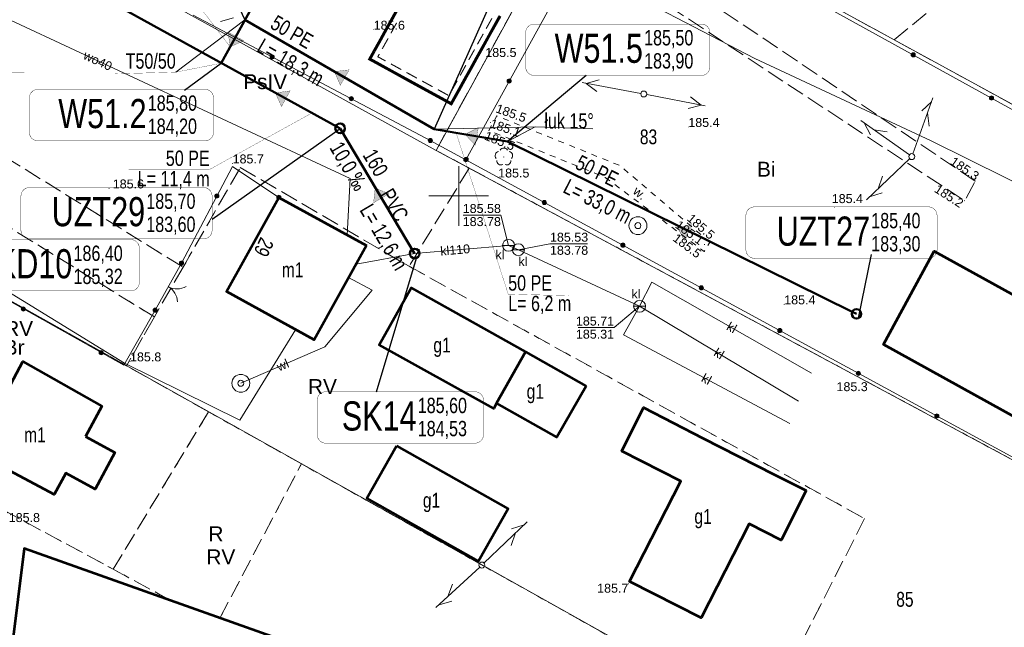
# Model space of a CAD drawing. Header units: metres. Extents: x 7482748 to 7484637, y 5684406 to 5687014.
# Tile 105 of 180: x 7483413 to 7483496, y 5686014 to 5686065. Entities that reach past the tile are written whole.
import ezdxf
from ezdxf.enums import TextEntityAlignment as Align
from ezdxf.lldxf.tags import DXFTag

# ---------------------------------------------------------------- set-up
doc = ezdxf.new("R2010")
doc.units = ezdxf.units.M
doc.header["$MEASUREMENT"] = 0
for name, pattern in [('1', [1.5, 1, -0.5]), ('KTJZ01_500', [2, 1.5, -0.5]), ('l217_500', [2, 1.5, -0.5]), ('l218_500', [1, 0.5, -0.5]), ('PTRW01_500', [1, 0.5, -0.5])]:
    doc.linetypes.add(name, pattern=pattern)
for name, color, linetype, lineweight in [('.domiar', 250, 'Continuous', 9), ('.k deszczowa', 200, 'Continuous', 50), ('.ks tłoczny', 104, 'Continuous', 50), ('_Dzialki', 7, 'Continuous', 0), ('_Dzialki_opis', 7, 'Continuous', 0), ('_Kontury', 7, 'Continuous', 0), ('_Kontury_opis', 7, 'Continuous', 0), ('_Podzial_sekcyjny_krzyze', 7, '1', 13), ('_Uzytki', 7, 'Continuous', 0), ('_Uzytki_opis', 7, 'Continuous', 0), ('_Zakres2', 7, 'Continuous', 0), ('EGB_Adres', 7, 'Continuous', 0), ('EGB_Budynek', 7, 'Continuous', 0), ('EGB_Budynek_opis', 7, 'Continuous', 0), ('GES__SUSM04_01P', 7, 'Continuous', 13), ('GES__SUUS07_P', 7, 'Continuous', 13), ('GES__SUUS13_P', 7, 'Continuous', 13), ('KTOK02', 7, 'KTOK02_500', 13), ('KTOK05_01', 7, 'Continuous', 13), ('RTPW01_P', 7, 'Continuous', 0), ('SUPE_L_3', 1, 'Continuous', 13), ('SUPT_L_0', 30, 'Continuous', 13)]:
    doc.layers.add(name, color=color, linetype=linetype, lineweight=lineweight)
for name, color, linetype, lineweight, true_color in [('.przyłącza', 32, 'Continuous', 50, 0xbd5e00), ('GES__SUPK_01_pL', 7, 'Continuous', 13, 0x803300), ('GES__SUPS01_05L', 7, 'Continuous', 13, 0x803300), ('GES__SUPS01_05P', 7, 'Continuous', 13, 0x803300), ('GES__SUPT_pL', 7, 'Continuous', 13, 0xff9100), ('GES__SUPW_01_pL', 5, 'Continuous', 13, 0x0000ff), ('OBOP02_01', 7, 'Continuous', 13, 0x008000)]:
    doc.layers.add(name, color=color, linetype=linetype, lineweight=lineweight, true_color=true_color)
for name, color, linetype, lineweight, transparency in [('EGB_EGBB03_O', 7, 'Continuous', 0, 0.2), ('GES__SUUS_ET_05T', 7, 'Continuous', 13, 0.25), ('KTJZ01_O', 7, 'KTJZ01_500', 13, 0.5), ('PTRW01_O', 7, 'PTRW01_500', 13, 0.5), ('PTRW01_T', 7, 'Continuous', 13, 0.25), ('RTPW01_G', 7, 'Continuous', 13, 0.25)]:
    doc.layers.add(name, color=color, linetype=linetype, lineweight=lineweight, transparency=transparency)
for name, color, linetype, lineweight, true_color, transparency in [('GES__SUPK_01_pT', 7, 'Continuous', 13, 0x803300, 0.25), ('GES__SUPS01_05G', 7, 'Continuous', 13, 0x803300, 0.25), ('GES__SUPW_01_pT', 5, 'Continuous', 13, 0x0000ff, 0.25)]:
    doc.layers.add(name, color=color, linetype=linetype, lineweight=lineweight, true_color=true_color, transparency=transparency)
doc.layers.add('IS_kanalizacja_sanitarna', color=7, linetype='SOLID', true_color=0x000000)
doc.layers.add('IS_Opisy_działek_Net', color=7, linetype='SOLID', true_color=0x000000)
doc.layers.add('IS_Węzeł_sieci_kanalizacyjnej_-_opisy', color=7, linetype='Continuous')
doc.styles.get("Standard").update_dxf_attribs({"font": 'simplex.shx', "width": 0.75})
doc.styles.add('STYL_ARIAL', font='simplex.shx', dxfattribs={"width": 0.75, "oblique": 0.1})
doc.styles.add('Style-Arial', font='arial.ttf')
doc.linetypes.add('KTOK02_500', pattern='A,0.5,[117,IS_LineDef.shx,S=0.01,R=0,X=0,Y=0],0.5', length=1)
tags = doc.linetypes.add('SOLID', pattern=[10, 10, 0]).pattern_tags.tags
tags[6:7] = [DXFTag(74, 4), DXFTag(75, 0), DXFTag(340, '0'), DXFTag(46, 0.0), DXFTag(50, 0.0), DXFTag(44, 0.0), DXFTag(45, 0.0)]
tags[4:5] = [DXFTag(74, 4), DXFTag(75, 0), DXFTag(340, '0'), DXFTag(46, 0.0), DXFTag(50, 0.0), DXFTag(44, 0.0), DXFTag(45, 0.0)]

# ---------------------------------------------------------------- blocks, each defined once
blk = doc.blocks.new('SUPS01_1')
at = {"layer": 'GES__SUPS01_05P', "linetype": 'Continuous', "lineweight": 13}
h = blk.add_hatch(color=256, dxfattribs=at)
edge = h.paths.add_edge_path()
edge.add_arc((0, 0), 0.045, 0, 360)
blk = doc.blocks.new('SUSM04_01')
at = {"layer": 'GES__SUSM04_01P', "linetype": 'Continuous', "lineweight": 13}
blk.add_circle((0, 0), 0.25, dxfattribs=at)
blk = doc.blocks.new('SUUS13')
at = {"layer": 'GES__SUUS13_P', "linetype": 'Continuous', "lineweight": 13}
for radius in [0.75, 0.25]:
    blk.add_circle((0, 0), radius, dxfattribs=at)
blk = doc.blocks.new('SUUS07')
at = {"layer": 'GES__SUUS07_P', "linetype": 'Continuous', "lineweight": 13}
blk.add_line((-0.5, 0), (0.5, 0), dxfattribs=at)
blk.add_circle((0, 0), 0.5, dxfattribs=at)
blk = doc.blocks.new('OBOP02_01')
at = {"layer": 'OBOP02_01', "linetype": 'Continuous', "lineweight": 13}
h = blk.add_hatch(color=256, dxfattribs=at)
edge = h.paths.add_edge_path()
edge.add_arc((0, 0), 0.05, 0, 360)
for centre, start, end in [((-0.38, 0.12), 102, 222), ((0, 0.4), 30, 150), ((0.38, 0.12), 318, 78), ((-0.24, -0.32), 174, 294), ((0.24, -0.32), 246, 6)]:
    blk.add_arc(centre, 0.35, start, end, dxfattribs=at)
blk = doc.blocks.new('RTPW01')
at = {"layer": 'RTPW01_P', "linetype": 'Continuous', "lineweight": 0}
h = blk.add_hatch(color=256, dxfattribs=at)
edge = h.paths.add_edge_path()
edge.add_arc((0, 0), 0.045, 0, 360)
blk = doc.blocks.new('RTPW01_2')
at = {"layer": 'RTPW01_P', "linetype": 'Continuous', "lineweight": 0}
h = blk.add_hatch(color=256, dxfattribs=at)
edge = h.paths.add_edge_path()
edge.add_arc((0, 0), 0.045, 0, 360)

msp = doc.modelspace()

# ---------------------------------------------------------------- hatches: boundary and pattern name
at = {"layer": 'EGB_EGBB03_O', "linetype": 'Continuous', "lineweight": 0}
for points in [[(7483442.6775, 5686061.26658), (7483442.35971, 5686061.44081), (7483442.79126, 5686062.21797), (7483443.00982, 5686062.0966), (7483442.70029, 5686061.53919), (7483442.79768, 5686061.4858)], [(7483443.83803, 5686061.29177), (7483443.14987, 5686061.66905), (7483443.29827, 5686061.9363), (7483443.37696, 5686061.89261), (7483443.27248, 5686061.70447), (7483443.8813, 5686061.37069)], [(7483449.41891, 5686057.57063), (7483448.81555, 5686057.90142), (7483448.93573, 5686058.12064), (7483449.32109, 5686057.90937), (7483449.47255, 5686058.18204), (7483449.6911, 5686058.06064)]]:
    msp.add_hatch(color=256, dxfattribs=at).paths.add_polyline_path(points)
at = {"layer": 'IS_kanalizacja_sanitarna', "linetype": 'Continuous', "ltscale": 0.01}
for points in [[(7483430.81596, 5686062.51907), (7483431.95547, 5686063.03291), (7483430.64174, 5686063.75687)], [(7483439.56965, 5686060.4424), (7483440.06134, 5686059.29317), (7483440.81058, 5686060.59265)], [(7483434.6097, 5686058.64848), (7483435.1268, 5686057.51046), (7483435.84699, 5686058.82626)], [(7483450.53241, 5686055.1701), (7483451.39171, 5686054.2623), (7483451.6445, 5686055.74085)], [(7483442.99053, 5686050.66305), (7483442.85137, 5686049.42082), (7483444.14411, 5686050.18163)], [(7483468.37169, 5686047.37211), (7483468.92737, 5686046.25241), (7483469.60219, 5686047.59205)]]:
    msp.add_hatch(color=256, dxfattribs=at).paths.add_polyline_path(points)
at = {"layer": 'KTOK05_01', "linetype": 'Continuous', "lineweight": 13}
h = msp.add_hatch(color=256, dxfattribs=at)
edge = h.paths.add_edge_path()
edge.add_arc((7483434.34254, 5686061.66865), 0.175, 0, 360)
h = msp.add_hatch(color=256, dxfattribs=at)
edge = h.paths.add_edge_path()
edge.add_arc((7483488.14958, 5686061.85099), 0.175, 0, 360)
h = msp.add_hatch(color=256, dxfattribs=at)
edge = h.paths.add_edge_path()
edge.add_arc((7483454.23781, 5686059.64762), 0.175, 0, 360)
h = msp.add_hatch(color=256, dxfattribs=at)
edge = h.paths.add_edge_path()
edge.add_arc((7483440.97507, 5686058.16729), 0.175, 0, 360)
h = msp.add_hatch(color=256, dxfattribs=at)
edge = h.paths.add_edge_path()
edge.add_arc((7483494.71572, 5686058.22666), 0.175, 0, 360)
h = msp.add_hatch(color=256, dxfattribs=at)
edge = h.paths.add_edge_path()
edge.add_arc((7483447.60551, 5686054.66202), 0.175, 0, 360)
h = msp.add_hatch(color=256, dxfattribs=at)
edge = h.paths.add_edge_path()
edge.add_arc((7483450.6, 5686053.04), 0.175, 0, 360)
h = msp.add_hatch(color=256, dxfattribs=at)
edge = h.paths.add_edge_path()
edge.add_arc((7483450.6, 5686053.04), 0.175, 0, 360)
h = msp.add_hatch(color=256, dxfattribs=at)
edge = h.paths.add_edge_path()
edge.add_arc((7483450.6, 5686053.04), 0.175, 0, 360)
h = msp.add_hatch(color=256, dxfattribs=at)
edge = h.paths.add_edge_path()
edge.add_arc((7483450.62066, 5686053.07752), 0.175, 0, 360)
h = msp.add_hatch(color=256, dxfattribs=at)
edge = h.paths.add_edge_path()
edge.add_arc((7483429.69084, 5686049.99045), 0.175, 0, 360)
h = msp.add_hatch(color=256, dxfattribs=at)
edge = h.paths.add_edge_path()
edge.add_arc((7483434.9, 5686049.88), 0.175, 0, 360)
h = msp.add_hatch(color=256, dxfattribs=at)
edge = h.paths.add_edge_path()
edge.add_arc((7483457.18766, 5686049.45493), 0.175, 0, 360)
h = msp.add_hatch(color=256, dxfattribs=at)
edge = h.paths.add_edge_path()
edge.add_arc((7483463.77532, 5686045.86986), 0.175, 0, 360)
h = msp.add_hatch(color=256, dxfattribs=at)
edge = h.paths.add_edge_path()
edge.add_arc((7483426.73, 5686044.36), 0.175, 0, 360)
h = msp.add_hatch(color=256, dxfattribs=at)
edge = h.paths.add_edge_path()
edge.add_arc((7483470.36298, 5686042.28479), 0.175, 0, 360)
h = msp.add_hatch(color=256, dxfattribs=at)
edge = h.paths.add_edge_path()
edge.add_arc((7483413.4468, 5686040.51228), 0.175, 0, 360)
h = msp.add_hatch(color=256, dxfattribs=at)
edge = h.paths.add_edge_path()
edge.add_arc((7483424.52, 5686040.41), 0.175, 0, 360)
h = msp.add_hatch(color=256, dxfattribs=at)
edge = h.paths.add_edge_path()
edge.add_arc((7483476.95065, 5686038.69973), 0.175, 0, 360)
h = msp.add_hatch(color=256, dxfattribs=at)
edge = h.paths.add_edge_path()
edge.add_arc((7483419.98739, 5686036.84203), 0.175, 0, 360)
h = msp.add_hatch(color=256, dxfattribs=at)
edge = h.paths.add_edge_path()
edge.add_arc((7483483.53831, 5686035.11466), 0.175, 0, 360)
h = msp.add_hatch(color=256, dxfattribs=at)
edge = h.paths.add_edge_path()
edge.add_arc((7483490.126, 5686031.52965), 0.175, 0, 360)

# ---------------------------------------------------------------- linework, layer by layer
at = {"layer": '.domiar', "linetype": 'Continuous'}
for points in [[(7483426.2462, 5686060.39322), (7483432.05818, 5686064.77327)], [(7483447.94742, 5686055.61204), (7483456.427, 5686055.79797)], [(7483454.10338, 5686054.55988), (7483456.427, 5686055.79797), (7483461.24317, 5686055.64153)]]:
    msp.add_lwpolyline(points, dxfattribs=at)
at = {"layer": '.ks tłoczny', "linetype": 'Continuous'}
for points in [[(7483441.0075, 5686081.01349), (7483430.05638, 5686061.14099)], [(7483440.04022, 5686055.67645), (7483398.32077, 5686078.66674), (7483393.37863, 5686080.31107)], [(7483447.94742, 5686055.61234), (7483432.05818, 5686064.77357)], [(7483447.94742, 5686055.61234), (7483454.10309, 5686054.55992), (7483483.02389, 5686040.27794), (7483483.38533, 5686040.10658)]]:
    msp.add_lwpolyline(points, dxfattribs=at)
for centre in [(7483440.04022, 5686055.67645), (7483483.38533, 5686040.10658)]:
    msp.add_circle(centre, 0.4, dxfattribs=at)
at = {"layer": '.przyłącza', "linetype": 'Continuous'}
msp.add_lwpolyline([(7483440.04022, 5686055.67645), (7483446.3, 5686045.16)], dxfattribs=at)
msp.add_circle((7483446.3, 5686045.16), 0.4, dxfattribs=at)
at = {"layer": '_Dzialki', "color": 96, "linetype": 'Continuous', "true_color": 0x008000}
for p, q in [((7483520.76, 5686044.41), (7483405.14, 5686107.61)), ((7483448.1, 5686053.82), (7483457.26, 5686070.58))]:
    msp.add_line(p, q, dxfattribs=at)
at = {"layer": '_Dzialki', "color": 96, "linetype": 'Continuous', "true_color": 0x008000, "flags": 128}
for points in [[(7483448.1, 5686053.82), (7483396.81, 5686082.13)], [(7483499.8, 5685992.21), (7483387.9, 5686054.91)], [(7483513.82, 5686018.52), (7483448.1, 5686053.82)]]:
    msp.add_lwpolyline(points, dxfattribs=at)
at = {"layer": '_Kontury', "color": 96, "linetype": 'l217_500', "true_color": 0x008000}
for p, q in [((7483465.62, 5686074.55), (7483486.54, 5686063.11)), ((7483486.54, 5686063.11), (7483499.44, 5686073.68)), ((7483448.1, 5686053.82), (7483457.26, 5686070.58)), ((7483486.54, 5686063.11), (7483520.76, 5686044.41))]:
    msp.add_line(p, q, dxfattribs=at)
at = {"layer": '_Kontury', "color": 96, "linetype": 'l217_500', "true_color": 0x008000, "flags": 128}
for points in [[(7483391.51, 5686065.94), (7483426.86, 5686044.02)], [(7483424.46, 5686039.84), (7483389.94, 5686061.16)], [(7483450.87, 5686052.34), (7483448.1, 5686053.82)], [(7483426.86, 5686044.02), (7483431.66, 5686052.39)], [(7483431.66, 5686052.39), (7483445.83, 5686044.09)], [(7483450.87, 5686052.34), (7483445.83, 5686044.09)], [(7483513.82, 5686018.53), (7483450.87, 5686052.34)], [(7483426.86, 5686044.02), (7483424.46, 5686039.84)], [(7483445.83, 5686044.09), (7483484.07, 5686022.91)], [(7483422.11, 5686035.74), (7483412.09, 5686041.35)], [(7483424.46, 5686039.84), (7483422.11, 5686035.74)], [(7483429, 5686031.87), (7483422.11, 5686035.74)], [(7483429, 5686031.87), (7483421, 5686018.66)], [(7483436.79, 5686027.51), (7483429, 5686031.87)], [(7483429.96, 5686014.56), (7483436.79, 5686027.51)], [(7483436.79, 5686027.51), (7483475.39, 5686005.88)], [(7483404.77, 5686027.4), (7483421, 5686018.66)], [(7483484.07, 5686022.91), (7483475.39, 5686005.88)], [(7483421, 5686018.66), (7483425.87, 5686016.01)]]:
    msp.add_lwpolyline(points, dxfattribs=at)
at = {"layer": '_Podzial_sekcyjny_krzyze', "linetype": 'Continuous'}
for p, q in [((7483450, 5686047.5), (7483450, 5686052.5)), ((7483447.5, 5686050), (7483452.5, 5686050))]:
    msp.add_line(p, q, dxfattribs=at)
at = {"layer": '_Uzytki', "color": 96, "linetype": 'l218_500', "true_color": 0x008000, "flags": 128}
for points in [[(7483391.51, 5686065.94), (7483426.86, 5686044.02)], [(7483424.46, 5686039.84), (7483389.94, 5686061.16)], [(7483448.1, 5686053.82), (7483450.87, 5686052.34)], [(7483426.86, 5686044.02), (7483431.66, 5686052.39)], [(7483431.66, 5686052.39), (7483445.83, 5686044.09)], [(7483450.87, 5686052.34), (7483513.82, 5686018.53)], [(7483445.83, 5686044.09), (7483484.07, 5686022.91)], [(7483412.09, 5686041.35), (7483422.11, 5686035.74)], [(7483422.11, 5686035.74), (7483424.46, 5686039.84)], [(7483429, 5686031.87), (7483421, 5686018.66)], [(7483436.79, 5686027.51), (7483429, 5686031.87)], [(7483429.96, 5686014.56), (7483436.79, 5686027.51)], [(7483475.39, 5686005.88), (7483436.79, 5686027.51)], [(7483421, 5686018.66), (7483404.77, 5686027.4)], [(7483484.07, 5686022.91), (7483475.39, 5686005.88)], [(7483421, 5686018.66), (7483425.87, 5686016.01)]]:
    msp.add_lwpolyline(points, dxfattribs=at)
at = {"layer": '_Zakres2', "color": 250, "linetype": 'Continuous', "lineweight": 53, "flags": 128}
msp.add_lwpolyline([(7483469.46, 5686200.94), (7483457.15, 5686175.34), (7483454.19, 5686160.77), (7483450.68, 5686142.8), (7483445.21, 5686123.66), (7483469.65, 5686114.59), (7483521.99, 5686042.72), (7483521.41, 5686032.76), (7483497.78, 5685988.42), (7483466.13, 5686001.7), (7483413.53, 5686020.4), (7483407.67, 5685973.53), (7483350.64, 5685913.76), (7483321.93, 5685933.1), (7483288.55, 5685901.25)], dxfattribs=at)
at = {"layer": 'EGB_Budynek', "color": 7, "linetype": 'Continuous', "lineweight": 53, "flags": 128}
for points in [[(7483442.25, 5686045.83), (7483437.86, 5686037.91), (7483430.51, 5686041.98), (7483434.9, 5686049.88), (7483442.25, 5686045.83)], [(7483514.19, 5686031.96), (7483509.87, 5686024.12), (7483485.64, 5686037.52), (7483489.91, 5686045.35), (7483514.19, 5686031.96)], [(7483455.6, 5686036.9), (7483453.18, 5686032.59), (7483452.94, 5686032.15), (7483443.33, 5686037.5), (7483446.02, 5686042.29), (7483455.6, 5686036.9)], [(7483460.7, 5686034.04), (7483458.23, 5686029.74), (7483453.18, 5686032.59), (7483455.6, 5686036.9), (7483460.7, 5686034.04)], [(7483418.68, 5686029.8), (7483421.14, 5686028.47), (7483419.48, 5686025.39), (7483417.02, 5686026.71), (7483416.05, 5686024.92), (7483409.35, 5686028.49), (7483413.41, 5686036.1), (7483420.04, 5686032.35), (7483418.68, 5686029.8)], [(7483479.16, 5686025.27), (7483477.05, 5686021.11), (7483474.38, 5686022.48), (7483470.34, 5686014.57), (7483464.33, 5686017.64), (7483468.65, 5686026.05), (7483463.7, 5686028.58), (7483465.51, 5686032.24), (7483470.49, 5686029.66), (7483476.49, 5686026.62), (7483479.16, 5686025.27)], [(7483444.78, 5686029.02), (7483454.14, 5686023.74), (7483451.65, 5686019.33), (7483442.29, 5686024.62), (7483444.78, 5686029.02)]]:
    msp.add_lwpolyline(points, dxfattribs=at)
at = {"layer": 'EGB_EGBB03_O', "linetype": 'Continuous', "lineweight": 0}
for points in [[(7483444.25, 5686064.84), (7483444.73, 5686065.71), (7483444.47, 5686064.72), (7483444.95, 5686065.59)], [(7483443.28, 5686063.09), (7483443.76, 5686063.97), (7483443.5, 5686062.97), (7483443.98, 5686063.85)], [(7483453.09, 5686064.18), (7483452.6, 5686063.31), (7483452.87, 5686064.3), (7483452.39, 5686063.43)], [(7483443.54, 5686062.37), (7483444.03, 5686063.25), (7483443.62, 5686062.33), (7483444.11, 5686063.2)], [(7483452.1, 5686063.59), (7483451.61, 5686062.71), (7483452.02, 5686063.63), (7483451.53, 5686062.76)], [(7483452.12, 5686062.43), (7483451.63, 5686061.56), (7483451.9, 5686062.55), (7483451.41, 5686061.68)], [(7483450.64, 5686060.96), (7483450.16, 5686060.09), (7483450.56, 5686061.01), (7483450.08, 5686060.13)], [(7483446.18, 5686059.34), (7483445.31, 5686059.82), (7483446.31, 5686059.56), (7483445.43, 5686060.04)], [(7483450.66, 5686059.81), (7483450.18, 5686058.93), (7483450.44, 5686059.93), (7483449.96, 5686059.06)], [(7483447.06, 5686058.86), (7483446.18, 5686059.34), (7483447.18, 5686059.08), (7483446.31, 5686059.56)], [(7483447.78, 5686059.13), (7483446.91, 5686059.61), (7483447.83, 5686059.21), (7483446.95, 5686059.69)], [(7483449.91, 5686059.65), (7483449.43, 5686058.78), (7483449.83, 5686059.7), (7483449.35, 5686058.82)]]:
    msp.add_solid(points, dxfattribs=at)
at = {"layer": 'EGB_EGBB03_O', "linetype": 'Continuous', "lineweight": 0, "extrusion": (0, 0, -1)}
for points in [[(-7483443.76, 5686063.97), (-7483444.25, 5686064.84), (-7483443.98, 5686063.85), (-7483444.47, 5686064.72)], [(-7483452.83, 5686064.9), (-7483452.34, 5686064.02), (-7483452.75, 5686064.94), (-7483452.26, 5686064.07)], [(-7483453.58, 5686065.05), (-7483453.09, 5686064.18), (-7483453.36, 5686065.18), (-7483452.87, 5686064.3)], [(-7483444.27, 5686063.68), (-7483444.75, 5686064.56), (-7483444.35, 5686063.64), (-7483444.83, 5686064.52)], [(-7483442.79, 5686062.22), (-7483443.28, 5686063.09), (-7483443.01, 5686062.1), (-7483443.5, 5686062.97)], [(-7483452.6, 5686063.31), (-7483452.12, 5686062.43), (-7483452.39, 5686063.43), (-7483451.9, 5686062.55)], [(-7483451.37, 5686062.28), (-7483450.88, 5686061.4), (-7483451.29, 5686062.32), (-7483450.8, 5686061.45)], [(-7483443.55, 5686060.79), (-7483442.68, 5686061.27), (-7483443.67, 5686061.01), (-7483442.8, 5686061.49)], [(-7483451.63, 5686061.56), (-7483451.15, 5686060.68), (-7483451.41, 5686061.68), (-7483450.93, 5686060.8)], [(-7483444.43, 5686060.31), (-7483443.55, 5686060.79), (-7483444.55, 5686060.52), (-7483443.67, 5686061.01)], [(-7483445.15, 5686060.57), (-7483444.28, 5686061.05), (-7483445.2, 5686060.65), (-7483444.32, 5686061.13)], [(-7483451.15, 5686060.68), (-7483450.66, 5686059.81), (-7483450.93, 5686060.8), (-7483450.44, 5686059.93)], [(-7483445.31, 5686059.82), (-7483444.43, 5686060.31), (-7483445.43, 5686060.04), (-7483444.55, 5686060.52)], [(-7483446.47, 5686059.85), (-7483445.59, 5686060.33), (-7483446.51, 5686059.93), (-7483445.64, 5686060.41)], [(-7483447.94, 5686058.38), (-7483447.06, 5686058.86), (-7483448.06, 5686058.6), (-7483447.18, 5686059.08)], [(-7483449.1, 5686058.41), (-7483448.22, 5686058.89), (-7483449.14, 5686058.49), (-7483448.27, 5686058.97)], [(-7483450.18, 5686058.93), (-7483449.69, 5686058.06), (-7483449.96, 5686059.06), (-7483449.47, 5686058.18)], [(-7483448.82, 5686057.9), (-7483447.94, 5686058.38), (-7483448.94, 5686058.12), (-7483448.06, 5686058.6)]]:
    msp.add_solid(points, dxfattribs=at)
at = {"layer": 'GES__SUPK_01_pL', "linetype": 'Continuous', "lineweight": 13}
msp.add_line((7483478.52, 5686032.77), (7483465.18, 5686040.74), dxfattribs=at)
at = {"layer": 'GES__SUPK_01_pL', "linetype": 'Continuous', "lineweight": 13, "flags": 128}
for points in [[(7483465.18, 5686040.74), (7483455.01, 5686045.48), (7483454.18, 5686045.85), (7483446.3, 5686045.16), (7483441.39, 5686044.28)], [(7483465.18, 5686040.74), (7483466.22, 5686042.77), (7483479.62, 5686035.12)], [(7483477.78, 5686030.89), (7483463.82, 5686038.34), (7483465.18, 5686040.74)]]:
    msp.add_lwpolyline(points, dxfattribs=at)
at = {"layer": 'GES__SUPS01_05L', "linetype": 'Continuous', "lineweight": 13, "flags": 128}
for points in [[(7483454.18, 5686045.85), (7483453.54, 5686048.4), (7483450.38, 5686048.4)], [(7483455.01, 5686045.48), (7483457.66, 5686045.99), (7483460.82, 5686045.99)], [(7483465.18, 5686040.74), (7483463.04, 5686038.95), (7483460.03, 5686038.95)]]:
    msp.add_lwpolyline(points, dxfattribs=at)
at = {"layer": 'GES__SUPT_pL', "linetype": 'Continuous', "lineweight": 13, "flags": 128}
msp.add_lwpolyline([(7483392.61, 5686052.91), (7483407.13, 5686045.05), (7483421.96, 5686035.95), (7483431.62, 5686031.17), (7483436.3, 5686038.77)], dxfattribs=at)
at = {"layer": 'GES__SUPW_01_pL', "linetype": 'Continuous', "lineweight": 13, "flags": 128}
for points in [[(7483402.8, 5686082.32), (7483403.83, 5686081.79), (7483409.25, 5686078.98), (7483422.91, 5686081.46), (7483431.73, 5686080.91), (7483443.85, 5686075.8), (7483460.95, 5686068.8), (7483474.84, 5686061.54), (7483489.65, 5686054.64), (7483511.61, 5686043.73), (7483514.17, 5686040.98), (7483513.52, 5686037.35), (7483511.7, 5686033.33)], [(7483440.64, 5686046.72), (7483440.89, 5686051.46), (7483399.56, 5686070.76)], [(7483431.71, 5686034.27), (7483438.75, 5686037.32), (7483442.73, 5686042.08), (7483440.76, 5686043.14)]]:
    msp.add_lwpolyline(points, dxfattribs=at)
at = {"layer": 'IS_kanalizacja_sanitarna', "linetype": 'Continuous', "ltscale": 0.01, "const_width": 0.02}
for points in [[(7483430.81596, 5686062.51907), (7483431.95547, 5686063.03291), (7483430.64174, 5686063.75687), (7483430.81596, 5686062.51907)], [(7483439.56965, 5686060.4424), (7483440.06134, 5686059.29317), (7483440.81058, 5686060.59265), (7483439.56965, 5686060.4424)], [(7483434.6097, 5686058.64848), (7483435.1268, 5686057.51046), (7483435.84699, 5686058.82626), (7483434.6097, 5686058.64848)], [(7483450.53241, 5686055.1701), (7483451.39171, 5686054.2623), (7483451.6445, 5686055.74085), (7483450.53241, 5686055.1701)], [(7483442.99053, 5686050.66305), (7483442.85137, 5686049.42082), (7483444.14411, 5686050.18163), (7483442.99053, 5686050.66305)], [(7483468.37169, 5686047.37211), (7483468.92737, 5686046.25241), (7483469.60219, 5686047.59205), (7483468.37169, 5686047.37211)]]:
    msp.add_lwpolyline(points, dxfattribs=at)
at = {"layer": 'IS_Opisy_działek_Net', "linetype": 'Continuous', "ltscale": 0.01, "const_width": 0.02}
for points in [[(7483430.81574, 5686062.51897), (7483424.64044, 5686070.61632), (7483419.53447, 5686070.47952)], [(7483430.0561, 5686061.14049), (7483426.2462, 5686060.39322), (7483421.14023, 5686060.25642)], [(7483437.69135, 5686056.97083), (7483429.09343, 5686052.2267), (7483422.29661, 5686052.2267)], [(7483449.78378, 5686055.29838), (7483454.15229, 5686041.75823), (7483459.25826, 5686041.62143)]]:
    msp.add_lwpolyline(points, dxfattribs=at)
at = {"layer": 'IS_Węzeł_sieci_kanalizacyjnej_-_opisy', "color": 18, "linetype": 'SOLID', "ltscale": 0.01, "true_color": 0x000000}
for points in [[(7483426.77968, 5686076.01017), (7483432.05818, 5686064.77327)], [(7483455.57, 5686072.725), (7483447.94742, 5686055.61204)], [(7483426.97818, 5686058.88969), (7483430.05638, 5686061.14069)], [(7483460.70631, 5686060.11353), (7483454.10309, 5686054.55963)], [(7483429.29609, 5686048.04935), (7483440.04022, 5686055.67615)], [(7483484.62708, 5686045.08468), (7483483.53338, 5686039.73471)], [(7483443.09879, 5686033.56096), (7483446.44806, 5686044.78812)]]:
    msp.add_lwpolyline(points, dxfattribs=at)
at = {"layer": 'IS_Węzeł_sieci_kanalizacyjnej_-_opisy', "color": 200, "linetype": 'SOLID', "ltscale": 0.01, "const_width": 0.03}
msp.add_lwpolyline([(7483389.93364, 5686064.7012), (7483399.45924, 5686060.3768), (7483413.53924, 5686060.3768)], dxfattribs=at)
at = {"layer": 'IS_Węzeł_sieci_kanalizacyjnej_-_opisy', "color": 18, "linetype": 'SOLID', "ltscale": 0.01, "true_color": 0x000000, "const_width": 0.03}
for points in [[(7483456.34149, 5686060.11353), (7483470.36149, 5686060.11353, 0.414214), (7483471.08149, 5686060.83353), (7483471.08149, 5686063.71353, 0.414214), (7483470.36149, 5686064.43353), (7483456.34149, 5686064.43353, 0.414214), (7483455.62149, 5686063.71353), (7483455.62149, 5686060.83353, 0.414214), (7483456.34149, 5686060.11353)], [(7483414.67998, 5686054.62869), (7483428.69998, 5686054.62869, 0.414214), (7483429.41998, 5686055.34869), (7483429.41998, 5686058.22869, 0.414214), (7483428.69998, 5686058.94869), (7483414.67998, 5686058.94869, 0.414214), (7483413.95998, 5686058.22869), (7483413.95998, 5686055.34869, 0.414214), (7483414.67998, 5686054.62869)], [(7483413.97609, 5686046.39151), (7483428.57609, 5686046.39151, 0.414214), (7483429.29609, 5686047.11151), (7483429.29609, 5686049.99151, 0.414214), (7483428.57609, 5686050.71151), (7483413.97609, 5686050.71151, 0.414214), (7483413.25609, 5686049.99151), (7483413.25609, 5686047.11151, 0.414214), (7483413.97609, 5686046.39151)], [(7483474.82708, 5686044.76051), (7483489.42708, 5686044.76051, 0.414214), (7483490.14708, 5686045.48051), (7483490.14708, 5686048.36051, 0.414214), (7483489.42708, 5686049.08051), (7483474.82708, 5686049.08051, 0.414214), (7483474.10708, 5686048.36051), (7483474.10708, 5686045.48051, 0.414214), (7483474.82708, 5686044.76051)], [(7483438.84118, 5686029.24096), (7483451.36118, 5686029.24096, 0.414214), (7483452.08118, 5686029.96096), (7483452.08118, 5686032.84096, 0.414214), (7483451.36118, 5686033.56096), (7483438.84118, 5686033.56096, 0.414214), (7483438.12118, 5686032.84096), (7483438.12118, 5686029.96096, 0.414214), (7483438.84118, 5686029.24096)]]:
    msp.add_lwpolyline(points, format="xyb", dxfattribs=at)
at = {"layer": 'IS_Węzeł_sieci_kanalizacyjnej_-_opisy', "color": 200, "linetype": 'SOLID', "ltscale": 0.01, "const_width": 0.03}
msp.add_lwpolyline([(7483409.75854, 5686042.02078), (7483422.46854, 5686042.02078, 0.414214), (7483423.18854, 5686042.74078), (7483423.18854, 5686045.62078, 0.414214), (7483422.46854, 5686046.34078), (7483409.75854, 5686046.34078, 0.414214), (7483409.03854, 5686045.62078), (7483409.03854, 5686042.74078, 0.414214), (7483409.75854, 5686042.02078)], format="xyb", dxfattribs=at)
at = {"layer": 'KTJZ01_O', "linetype": 'KTJZ01_500', "lineweight": 13, "flags": 128}
msp.add_lwpolyline([(7483493.35, 5686051.25), (7483471.22, 5686066.16), (7483459.21, 5686075.03), (7483452.17, 5686078.98), (7483451, 5686076.95), (7483458.24, 5686072.81), (7483461.68, 5686069.87), (7483469.86, 5686064.48), (7483492.46, 5686049.6), (7483493.35, 5686051.25)], close=True, dxfattribs=at)
at = {"layer": 'KTOK02', "linetype": 'Continuous', "lineweight": 13}
msp.add_line((7483426.73, 5686044.36), (7483424.52, 5686040.41), dxfattribs=at)
for centre, start, end in [((7483424.89, 5686041.08), 0.77, 60.77), ((7483426.36, 5686043.69), 240.77, 300.77)]:
    msp.add_arc(centre, 1.5, start, end, dxfattribs=at)
at = {"layer": 'KTOK05_01', "linetype": 'Continuous', "lineweight": 13, "flags": 128}
for points in [[(7483521.1, 5686043.95), (7483500.96, 5686054.78), (7483464.69, 5686074.8), (7483407.28, 5686106.42), (7483407.31, 5686108.49), (7483409.34, 5686114.4)], [(7483451.01, 5686075.1), (7483460.13, 5686070.35), (7483450.6, 5686053.04)], [(7483427.71, 5686065.17), (7483447.24, 5686054.86), (7483450.6, 5686053.04)], [(7483424.52, 5686040.41), (7483421.88, 5686035.78), (7483388.11, 5686054.73), (7483390.06, 5686060.71)], [(7483434.9, 5686049.88), (7483431, 5686052.48), (7483426.73, 5686044.36)], [(7483450.6, 5686053.04), (7483484.19, 5686034.76), (7483513.87, 5686018.61)]]:
    msp.add_lwpolyline(points, dxfattribs=at)
at = {"layer": 'KTOK05_01', "linetype": 'Continuous', "lineweight": 13}
for centre in [(7483434.34, 5686061.67), (7483488.15, 5686061.85), (7483454.24, 5686059.65), (7483440.98, 5686058.17), (7483494.72, 5686058.23), (7483447.61, 5686054.66), (7483450.6, 5686053.04), (7483450.6, 5686053.04), (7483450.6, 5686053.04), (7483450.62, 5686053.08), (7483429.69, 5686049.99), (7483434.9, 5686049.88), (7483457.19, 5686049.45), (7483463.78, 5686045.87), (7483426.73, 5686044.36), (7483470.36, 5686042.28), (7483413.45, 5686040.51), (7483424.52, 5686040.41), (7483476.95, 5686038.7), (7483419.99, 5686036.84), (7483483.54, 5686035.11), (7483490.13, 5686031.53)]:
    msp.add_circle(centre, 0.175, dxfattribs=at)
at = {"layer": 'PTRW01_O', "linetype": 'PTRW01_500', "lineweight": 13, "flags": 128}
msp.add_lwpolyline([(7483471.08, 5686046.11), (7483463.54, 5686052.54), (7483453.19, 5686056.73), (7483452.53, 5686055.49), (7483462.3, 5686051.56), (7483470.61, 5686045.33), (7483471.08, 5686046.11)], close=True, dxfattribs=at)
at = {"layer": 'SUPE_L_3', "linetype": 'Continuous'}
for p, q in [((7483430.01, 5686064.65), (7483431.09, 5686064.96)), ((7483460.71, 5686059.45), (7483461.79, 5686059.76)), ((7483460.37, 5686059.52), (7483465.28, 5686058.61)), ((7483460.71, 5686059.45), (7483461.6, 5686058.78)), ((7483465.78, 5686058.51), (7483470.69, 5686057.57)), ((7483469.45, 5686058.31), (7483470.34, 5686057.63)), ((7483469.27, 5686057.33), (7483470.34, 5686057.63))]:
    msp.add_line(p, q, dxfattribs=at)
at = {"layer": 'SUPT_L_0', "linetype": 'Continuous'}
for p, q in [((7483489.8, 5686058.24), (7483488.11, 5686053.54)), ((7483489.68, 5686057.91), (7483488.87, 5686057.14)), ((7483489.34, 5686056.97), (7483489.48, 5686055.86)), ((7483487.83, 5686053.44), (7483483.74, 5686056.33)), ((7483484.56, 5686055.14), (7483484.03, 5686056.13)), ((7483485.95, 5686055.38), (7483484.85, 5686055.55)), ((7483487.85, 5686053.13), (7483484.22, 5686049.68)), ((7483485.58, 5686051.66), (7483485.2, 5686050.61)), ((7483485.55, 5686050.25), (7483484.48, 5686049.92)), ((7483455.75, 5686022.63), (7483452.12, 5686019.18)), ((7483454.77, 5686021.7), (7483454.39, 5686020.65)), ((7483455.49, 5686022.39), (7483454.42, 5686022.06)), ((7483451.76, 5686018.84), (7483448.09, 5686015.44)), ((7483449.48, 5686017.4), (7483449.08, 5686016.36)), ((7483449.42, 5686015.99), (7483448.35, 5686015.67))]:
    msp.add_line(p, q, dxfattribs=at)

# ---------------------------------------------------------------- block references
at = {"layer": 'GES__SUPS01_05P', "linetype": 'Continuous', "lineweight": 13}
for p in [(7483454.18, 5686045.85), (7483455.01, 5686045.48), (7483465.18, 5686040.74)]:
    msp.add_blockref('SUPS01_1', p, dxfattribs=at)
at = {"layer": 'GES__SUSM04_01P', "linetype": 'Continuous', "lineweight": 13}
for p in [(7483465.53, 5686058.56), (7483488.03, 5686053.3), (7483451.94, 5686019.01)]:
    msp.add_blockref('SUSM04_01', p, dxfattribs=at)
at = {"layer": 'GES__SUUS07_P', "linetype": 'Continuous', "lineweight": 13}
for p in [(7483454.18, 5686045.85), (7483455.01, 5686045.48), (7483465.18, 5686040.74)]:
    msp.add_blockref('SUUS07', p, dxfattribs=at)
at = {"layer": 'GES__SUUS13_P', "linetype": 'Continuous', "lineweight": 13}
for p in [(7483465.04, 5686047.51), (7483431.71, 5686034.27)]:
    msp.add_blockref('SUUS13', p, dxfattribs=at)
at = {"layer": 'OBOP02_01', "linetype": 'Continuous', "lineweight": 13}
msp.add_blockref('OBOP02_01', (7483453.79, 5686053.27), dxfattribs=at)
at = {"layer": 'RTPW01_P', "linetype": 'Continuous', "lineweight": 0}
for name, p in [('RTPW01', (7483442.86, 5686063.96)), ('RTPW01', (7483454.77, 5686062.01)), ('RTPW01', (7483453.19, 5686056.73)), ('RTPW01', (7483452.66, 5686056.18)), ('RTPW01', (7483469.27, 5686055.79)), ('RTPW01', (7483452.53, 5686055.49)), ('RTPW01', (7483431.02, 5686052.73)), ('RTPW01', (7483453.31, 5686051.55)), ('RTPW01_2', (7483420.65, 5686050.63)), ('RTPW01', (7483493.35, 5686051.25)), ('RTPW01', (7483481.55, 5686049.07)), ('RTPW01', (7483492.46, 5686049.6)), ('RTPW01', (7483470.63, 5686045.92)), ('RTPW01', (7483471.08, 5686046.11)), ('RTPW01', (7483470.61, 5686045.33)), ('RTPW01', (7483477.32, 5686040.9)), ('RTPW01', (7483422.41, 5686036.11)), ('RTPW01', (7483484.33, 5686034.36)), ('RTPW01', (7483464.24, 5686017.44))]:
    msp.add_blockref(name, p, dxfattribs=at)

# ---------------------------------------------------------------- texts
at = {"layer": '.k deszczowa', "linetype": 'Continuous'}
for s, insert, char_height, attachment_point in [('\\fArial|b0|i0;KD10', (7483417.56854, 5686043.04918), 2.448, 9), ('\\fArial|b0|i0;186,40', (7483417.66854, 5686044.30438), 1.2888, 7), ('\\fArial|b0|i0;185,32', (7483417.66854, 5686043.89398), 1.2888, 1)]:
    msp.add_mtext(s, dxfattribs=dict(at, insert=insert, char_height=char_height, attachment_point=attachment_point))
at = {"layer": '_Dzialki_opis', "color": 96, "true_color": 0x008000, "char_height": 1.25, "attachment_point": 7, "line_spacing_factor": 0.6, "style": 'STYL_ARIAL'}
for s, insert in [('\\fArial|b0|i0|c238238|p39;83', (7483465.2, 5686054.32)), ('\\fArial|b0|i0|c238238|p39;85', (7483486.72, 5686015.49))]:
    msp.add_mtext(s, dxfattribs=dict(at, insert=insert))
at = {"layer": '_Kontury_opis', "color": 96, "linetype": 'Continuous', "lineweight": 13, "true_color": 0x008000, "style": 'Style-Arial'}
for s, p in [('PsIV', (7483431.91, 5686058.97)), ('RV', (7483411.85, 5686038.25)), ('RV', (7483437.35, 5686033.37)), ('RV', (7483428.82, 5686019.07))]:
    msp.add_text(s, height=1.25, dxfattribs=at).set_placement(p)
at = {"layer": '_Uzytki_opis', "color": 96, "linetype": 'Continuous', "lineweight": 13, "true_color": 0x008000, "style": 'Style-Arial'}
for s, p in [('Bi', (7483475.04, 5686051.62)), ('Br', (7483411.81, 5686036.66)), ('R', (7483428.99, 5686021.01))]:
    msp.add_text(s, height=1.25, dxfattribs=at).set_placement(p)
at = {"layer": 'EGB_Adres', "insert": (7483434.52, 5686046.08), "char_height": 1.25, "attachment_point": 1, "rotation": 244.4625656, "line_spacing_factor": 0.6, "style": 'STYL_ARIAL'}
msp.add_mtext('\\fArial|b0|i0|c238238|p39;29 ', dxfattribs=at)
at = {"layer": 'EGB_Budynek_opis', "color": 7, "char_height": 1.25, "attachment_point": 7, "line_spacing_factor": 0.6, "style": 'STYL_ARIAL'}
for s, insert in [('\\fArial|b0|i0|c238238|p39;m1', (7483435.15, 5686043.17)), ('\\fArial|b0|i0|c238238|p39;g1', (7483447.87, 5686036.48)), ('\\fArial|b0|i0|c238238|p39;g1', (7483455.7, 5686032.59)), ('\\fArial|b0|i0|c238238|p39;m1', (7483413.52, 5686029.32)), ('\\fArial|b0|i0|c238238|p39;g1', (7483446.99, 5686023.45)), ('\\fArial|b0|i0|c238238|p39;g1', (7483469.78, 5686022.09))]:
    msp.add_mtext(s, dxfattribs=dict(at, insert=insert))
at = {"layer": 'GES__SUPK_01_pT', "linetype": 'Continuous', "lineweight": 13, "style": 'Style-Arial'}
for s, rotation, p in [('kl110', 5, (7483449.7, 5686045.47)), ('kl', 330.28, (7483472.92, 5686038.95)), ('kl', 329.14, (7483471.85, 5686036.76)), ('kl', 331.91, (7483470.8, 5686034.62))]:
    msp.add_text(s, height=0.75, rotation=rotation, dxfattribs=at).set_placement(p, align=Align.MIDDLE_CENTER)
at = {"layer": 'GES__SUPS01_05G', "linetype": 'Continuous', "lineweight": 13, "style": 'Style-Arial'}
for s, p in [('185.58', (7483453.54, 5686048.57)), ('183.78', (7483453.54, 5686047.47))]:
    msp.add_text(s, height=0.75, dxfattribs=at).set_placement(p, align=Align.RIGHT)
for s, p in [('185.53', (7483457.66, 5686046.16)), ('183.78', (7483457.66, 5686045.06))]:
    msp.add_text(s, height=0.75, dxfattribs=at).set_placement(p)
for s, p in [('185.71', (7483463.04, 5686039.87)), ('185.31', (7483463.04, 5686038.77))]:
    msp.add_text(s, height=0.75, dxfattribs=at).set_placement(p, align=Align.TOP_RIGHT)
at = {"layer": 'GES__SUPW_01_pT', "linetype": 'Continuous', "lineweight": 13, "style": 'Style-Arial'}
for s, rotation, p in [('wo40', 334.97, (7483419.71, 5686061.35)), ('wl', 23.42, (7483435.23, 5686035.8))]:
    msp.add_text(s, height=0.75, rotation=rotation, dxfattribs=at).set_placement(p, align=Align.MIDDLE_CENTER)
at = {"layer": 'GES__SUUS_ET_05T', "linetype": 'Continuous', "lineweight": 13, "style": 'Style-Arial'}
for p in [(7483453.08, 5686044.69), (7483455.01, 5686044.12), (7483464.5, 5686041.39)]:
    msp.add_text('kl', height=0.75, dxfattribs=at).set_placement(p)
at = {"layer": 'IS_Opisy_działek_Net', "linetype": 'Continuous', "ltscale": 0.01, "char_height": 1.2888}
for s, insert, attachment_point, rotation in [('{\\fArial|b0|i0|c238|p34;50 PE}', (7483434.0819, 5686064.1169), 7, 330), ('\\fArial|b0|i0;L= 18,3 m', (7483433.6067, 5686063.29383), 1, 330), ('\\fArial|b0|i0;', (7483440.12014, 5686060.63544), 7, 330), ('\\fArial|b0|i0;', (7483440.12014, 5686060.63544), 7, 330), ('\\fArial|b0|i0;', (7483441.0657, 5686058.9932), 1, 330), ('\\fArial|b0|i0;', (7483441.0657, 5686058.9932), 1, 330), ('{\\fArial|b0|i0|c238|p34;50 PE}', (7483459.66915, 5686052.33506), 7, 333.3), ('\\fArial|b0|i0;10,0 ‰', (7483440.22144, 5686054.70505), 1, 300.5), ('\\fArial|b0|i0;160', (7483441.8772, 5686053.42663), 7, 300.5), ('\\fArial|b0|i0;L= 33,0 m', (7483459.24212, 5686051.486), 1, 333.3), ('{\\fArial|b0|i0|c238|p34;PVC}', (7483443.31964, 5686050.10976), 7, 300.5), ('\\fArial|b0|i0;L= 12,6 m', (7483442.74759, 5686049.47933), 1, 300.5), ('\\fArial|b0|i0;', (7483472.37953, 5686045.84837), 7, 333.3), ('\\fArial|b0|i0;', (7483472.37953, 5686045.84837), 7, 333.3), ('\\fArial|b0|i0;', (7483447.03039, 5686044.67048), 7, 300.5), ('\\fArial|b0|i0;', (7483473.41717, 5686044.26151), 1, 333.3), ('\\fArial|b0|i0;', (7483473.41717, 5686044.26151), 1, 333.3), ('\\fArial|b0|i0;', (7483448.65622, 5686040.03411), 1, 300.5)]:
    msp.add_mtext(s, dxfattribs=dict(at, insert=insert, attachment_point=attachment_point, rotation=rotation))
for s, insert, attachment_point in [('\\fArial|b0|i0;', (7483419.71171, 5686063.1878), 9), ('\\fArial|b0|i0;', (7483419.71171, 5686062.7774), 3), ('{\\fArial|b0|i0|c238|p34;T50/50}', (7483426.2462, 5686060.66682), 9), ('\\fArial|b0|i0;', (7483413.54924, 5686059.6504), 7), ('\\fArial|b0|i0;', (7483413.54924, 5686059.6504), 7), ('{\\fArial|b0|i0|c238|p34;50 PE}', (7483429.09343, 5686052.5003), 9), ('\\fArial|b0|i0;', (7483413.37678, 5686053.3056), 7), ('\\fArial|b0|i0;', (7483413.37678, 5686053.3056), 7), ('\\fArial|b0|i0;', (7483422.4976, 5686052.5003), 9), ('\\fArial|b0|i0;', (7483413.7976, 5686051.5003), 9), ('\\fArial|b0|i0;', (7483413.7976, 5686051.5003), 9), ('\\fArial|b0|i0;', (7483422.4976, 5686052.0899), 3), ('\\fArial|b0|i0;L= 11,4 m', (7483429.09343, 5686052.0899), 3), ('{\\fArial|b0|i0|c238|p34;50 PE}', (7483454.15229, 5686042.03183), 7), ('\\fArial|b0|i0;', (7483461.557, 5686043.51165), 7), ('\\fArial|b0|i0;', (7483462.207, 5686043.10125), 1), ('\\fArial|b0|i0;', (7483462.267, 5686042.51165), 7), ('\\fArial|b0|i0;', (7483462.267, 5686042.51165), 7), ('\\fArial|b0|i0;L= 6,2 m', (7483454.15229, 5686041.62143), 1)]:
    msp.add_mtext(s, dxfattribs=dict(at, insert=insert, attachment_point=attachment_point))
at = {"layer": 'IS_Węzeł_sieci_kanalizacyjnej_-_opisy', "color": 18, "linetype": 'SOLID', "ltscale": 0.01, "true_color": 0x000000}
for s, insert, char_height, attachment_point in [('\\fArial|b0|i0;W51.5', (7483465.46149, 5686061.14193), 2.448, 9), ('\\fArial|b0|i0;185,50', (7483465.56149, 5686062.39713), 1.2888, 7), ('\\fArial|b0|i0;183,90', (7483465.56149, 5686061.98673), 1.2888, 1), ('{\\fArial|b0|i0|c238|p34;łuk 15%%D}', (7483457.19149, 5686055.64153), 1.2888, 7), ('\\fArial|b0|i0;W51.2', (7483423.79998, 5686055.65709), 2.448, 9), ('\\fArial|b0|i0;185,80', (7483423.89998, 5686056.91229), 1.2888, 7), ('\\fArial|b0|i0;184,20', (7483423.89998, 5686056.50189), 1.2888, 1), ('\\fArial|b0|i0;UZT29', (7483423.67609, 5686047.41991), 2.448, 9), ('\\fArial|b0|i0;185,70', (7483423.77609, 5686048.67511), 1.2888, 7), ('\\fArial|b0|i0;183,60', (7483423.77609, 5686048.26471), 1.2888, 1), ('\\fArial|b0|i0;UZT27', (7483484.52708, 5686045.78891), 2.448, 9), ('\\fArial|b0|i0;185,40', (7483484.62708, 5686047.04411), 1.2888, 7), ('\\fArial|b0|i0;183,30', (7483484.62708, 5686046.63371), 1.2888, 1), ('\\fArial|b0|i0;SK14', (7483446.46118, 5686030.26936), 2.448, 9), ('\\fArial|b0|i0;185,60', (7483446.56118, 5686031.52456), 1.2888, 7), ('\\fArial|b0|i0;184,53', (7483446.56118, 5686031.11416), 1.2888, 1)]:
    msp.add_mtext(s, dxfattribs=dict(at, insert=insert, char_height=char_height, attachment_point=attachment_point))
at = {"layer": 'PTRW01_T', "linetype": 'Continuous', "lineweight": 13, "style": 'Style-Arial'}
msp.add_text('w.', height=0.75, rotation=321.13, dxfattribs=at).set_placement((7483465.2, 5686050.23), align=Align.MIDDLE_CENTER)
at = {"layer": 'RTPW01_G', "linetype": 'Continuous', "lineweight": 13, "style": 'Style-Arial'}
for s, p in [('185.6', (7483442.86, 5686063.96)), ('185.4', (7483469.27, 5686055.79)), ('185.7', (7483431.02, 5686052.73)), ('185.5', (7483453.31, 5686051.55)), ('185.6', (7483420.96, 5686050.63)), ('185.4', (7483481.31, 5686049.4)), ('185.4', (7483477.32, 5686040.9)), ('185.8', (7483422.41, 5686036.11)), ('185.8', (7483412.23, 5686022.62))]:
    msp.add_text(s, height=0.75, dxfattribs=at).set_placement(p)
msp.add_text('185.5', height=0.75, dxfattribs=at).set_placement((7483454.85, 5686062.04), align=Align.MIDDLE_RIGHT)
for s, rotation, p in [('185.5', 340.39, (7483455.51, 5686056.16)), ('185.3', 325.85, (7483493.35, 5686051.25)), ('185.5', 319.17, (7483471.08, 5686046.29))]:
    msp.add_text(s, height=0.75, rotation=rotation, dxfattribs=at).set_placement(p, align=Align.RIGHT)
for rotation, p in [(340.96, (7483455.15, 5686055.28)), (323.42, (7483470.42, 5686046.14))]:
    msp.add_text('185.1', height=0.75, rotation=rotation, dxfattribs=at).set_placement(p, align=Align.MIDDLE_RIGHT)
for s, rotation, p in [('185.5', 338.09, (7483454.8, 5686054.48)), ('185.2', 327.28, (7483492.46, 5686049.6)), ('185.5', 323.21, (7483470.45, 5686045.33))]:
    msp.add_text(s, height=0.75, rotation=rotation, dxfattribs=at).set_placement(p, align=Align.TOP_RIGHT)
for s, p in [('185.3', (7483484.33, 5686034.36)), ('185.7', (7483464.24, 5686017.44))]:
    msp.add_text(s, height=0.75, dxfattribs=at).set_placement(p, align=Align.TOP_RIGHT)

doc.saveas('drawing.dxf')
